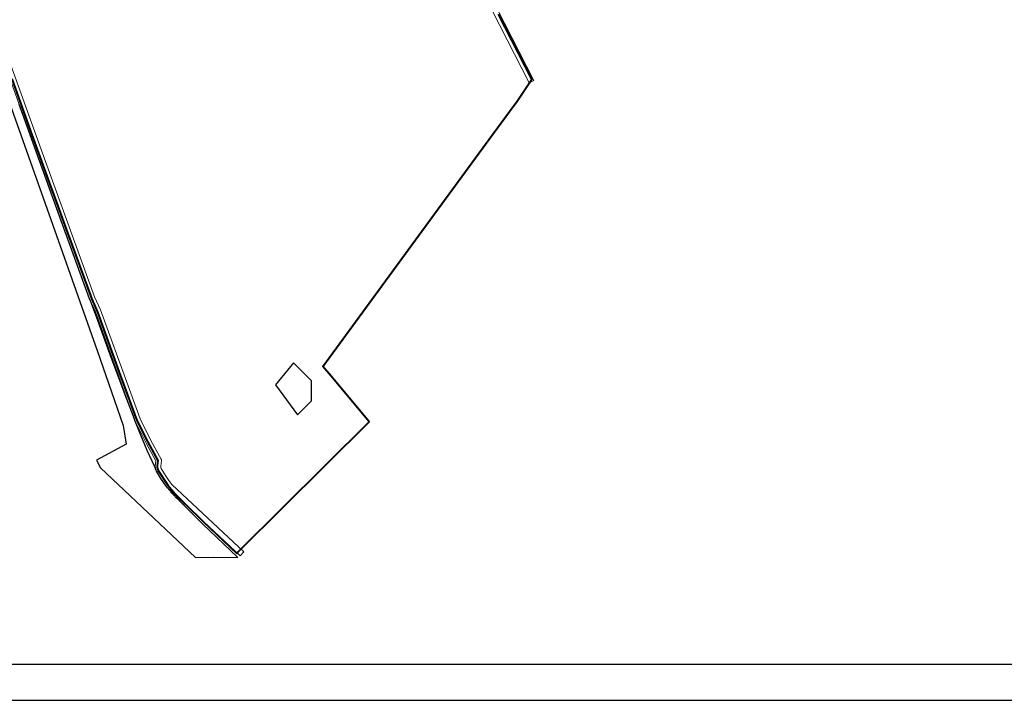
# Model space of a CAD drawing. Header units: metres. Extents: x 123817 to 142006, y 393105 to 406084.
# Tile 111 of 138: x 136567 to 139287, y 393105 to 394985. Entities that reach past the tile are written whole.
import ezdxf

# ---------------------------------------------------------------- set-up
doc = ezdxf.new("R2010")
doc.units = ezdxf.units.M
doc.header["$MEASUREMENT"] = 0

msp = doc.modelspace()

# ---------------------------------------------------------------- linework, layer by layer
at = {"flags": 128}
for points in [[(123817.1, 393105.4), (142006.1, 393105.4), (142006.1, 406084), (123817.1, 406084)], [(123917.1, 393205.4), (141906.1, 393205.4), (141906.1, 405987.2), (123917.1, 405987.2)], [(137273.9, 393976.3), (137334.6, 393893.6), (137373.1, 393932.2), (137373.1, 393987.3), (137323.5, 394036.8)]]:
    msp.add_lwpolyline(points, close=True, dxfattribs=at)
at = {"color": 9, "linetype": 'Continuous', "lineweight": 0, "flags": 128}
msp.add_lwpolyline([(137804.2, 395175.8), (137987.2, 394816.8), (137973.8, 394810), (137790.8, 395169)], dxfattribs=at)
at = {"color": 191, "linetype": 'Continuous', "lineweight": 0, "flags": 128}
msp.add_lwpolyline([(136451.3, 395111.1), (136626.4, 394625.9), (136774.1, 394219.4), (136789.8, 394183.9), (136790, 394183.5), (136790, 394183.5), (136899.4, 393882.5), (136929.4, 393822.6), (136957.8, 393771.3), (136958.3, 393770.2), (136958.8, 393767.7), (136958.7, 393766.6), (136956.6, 393752), (136957, 393748.3), (136957.9, 393745.2), (136969.5, 393726.1), (136978.9, 393712.1), (136987, 393701.4), (137186.5, 393515.3), (137176.2, 393504.4), (136976.3, 393690.9), (136975.7, 393691.6), (136975.4, 393691.9), (136966.9, 393703.2), (136966.6, 393703.5), (136957, 393717.8), (136956.8, 393718.1), (136944.6, 393738.3), (136944, 393739.6), (136943.8, 393739.9), (136942.4, 393744.6), (136942.1, 393746.1), (136941.6, 393751.4), (136941.5, 393752.1), (136941.6, 393753.2), (136943.5, 393766.2), (136916.2, 393815.5), (136916, 393815.8), (136885.8, 393876.1), (136885.5, 393876.9), (136885.5, 393876.9), (136776, 394178.1), (136760.3, 394213.6), (136760.1, 394214), (136760.1, 394214), (136612.3, 394620.8), (136612.3, 394620.8), (136437, 395106.4)], dxfattribs=at)
at = {"color": 7, "linetype": 'Continuous', "lineweight": 40, "flags": 128}
msp.add_lwpolyline([(136545.2, 394820.9), (136601, 394666.2), (136649.6, 394532.4), (136661.4, 394500), (136699.2, 394396.4), (136708.2, 394371.6), (136766.2, 394212.8), (136781.9, 394177.1), (136845.8, 394000), (136847.4, 393995.6), (136890.5, 393878.2), (136921, 393817.7), (136948.8, 393767.1), (136946.4, 393752.6), (136946.6, 393747), (136949.6, 393740.2), (136976.1, 393699.3), (136996.4, 393675.1), (137000, 393671.5), (137024.8, 393646.5), (137075, 393598.3), (137166.4, 393510.7), (137169.5, 393513.8), (137170.6, 393514.9), (137177, 393521.3), (137292.1, 393635.9), (137532.3, 393874.6), (137427.2, 394000), (137404.2, 394027.4), (137750.7, 394500), (137874.1, 394668.3), (137933.2, 394749), (137939.1, 394757), (137981.6, 394820), (137889.9, 395000)], dxfattribs=at)
at = {"flags": 128}
msp.add_lwpolyline([(136507.4, 394840.5), (136652.7, 394432.9), (136781.1, 394071.6), (136853.3, 393864.2), (136861.1, 393812.5), (136779, 393768.2), (136790.1, 393747.2), (137052.6, 393500), (137103.4, 393500.9), (137169.3, 393500), (137071.6, 393593), (137029.1, 393635.8), (137005.5, 393658.5), (136998.4, 393665.4), (136997.5, 393666.5), (136996.8, 393667.3), (136995.3, 393668.9), (136992.6, 393671.8), (136991, 393673.6), (136986.6, 393678.4), (136986.4, 393678.6), (136984.9, 393680.5), (136984.7, 393680.6), (136983.4, 393682.2), (136982.2, 393683.6), (136981.4, 393684.6), (136980.9, 393685.2), (136980.5, 393685.6), (136980.1, 393686.2), (136979.1, 393687.4), (136977.8, 393689), (136977.2, 393689.8), (136975.6, 393691.6), (136975.4, 393691.9), (136966.9, 393703.2), (136966.6, 393703.5), (136957, 393717.8), (136956.8, 393718.1), (136944.6, 393738.3), (136944, 393739.6), (136943.8, 393739.9), (136942.4, 393744.6), (136942.1, 393746.1), (136942.1, 393746.3), (136941.9, 393747.2), (136939.8, 393752.1), (136933.2, 393765.7), (136919.4, 393795.3), (136895.2, 393852.9), (136887.9, 393871.9), (136885.8, 393876.1), (136885.5, 393876.9), (136883.9, 393881.2), (136876.6, 393901.2), (136858.3, 393948.7), (136816.2, 394062.4), (136782.7, 394153.8), (136766.4, 394198.1), (136761.5, 394210.8), (136761.4, 394211.2), (136760.3, 394213.6), (136760.1, 394214), (136678.2, 394439.4), (136612.3, 394620.8), (136579.1, 394712.6), (136565.4, 394750.5)], dxfattribs=at)

doc.saveas('drawing.dxf')
